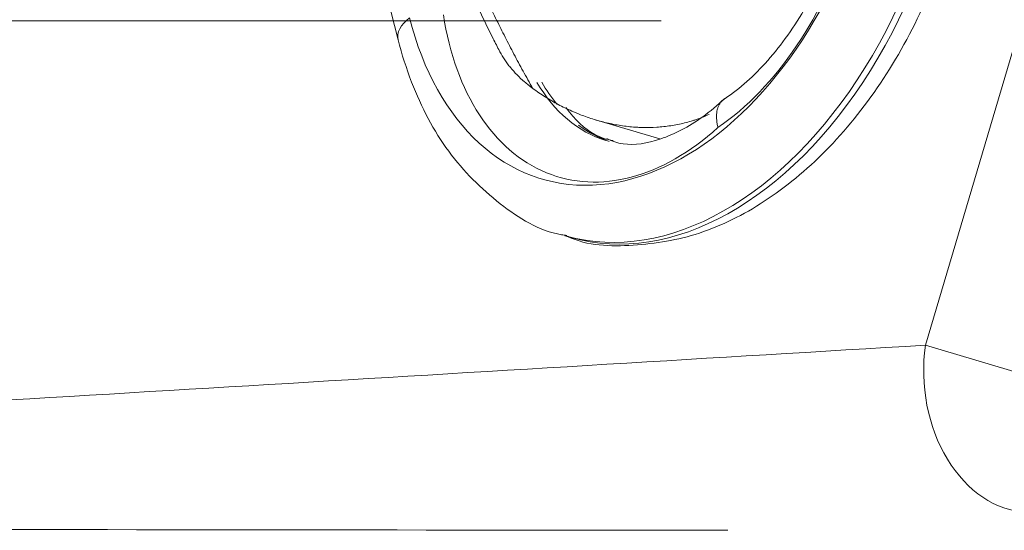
# Model space of a CAD drawing. Header units: millimetres. Extents: x 0 to 594, y 0 to 420.
# Tile 197 of 256: x 315.48 to 319.06, y 280.99 to 282.85. Entities that reach past the tile are written whole.
import ezdxf

# ---------------------------------------------------------------- set-up
doc = ezdxf.new("R2010")
doc.units = ezdxf.units.MM
doc.layers.add('1', color=7, linetype='Continuous', true_color=0xffffff)

msp = doc.modelspace()

# ---------------------------------------------------------------- linework, layer by layer
at = {"layer": '1', "color": 155, "linetype": 'Continuous', "lineweight": 13}
for q in [(319.9331, 285.5742), (319.142, 281.555)]:
    msp.add_line((318.7747, 281.6638), q, dxfattribs=at)
at = {"layer": '1', "color": 155, "linetype": 'Continuous', "lineweight": 18}
for p, q in [((316.7725, 283.0978), (316.8552, 282.7753)), ((317.5735, 282.484), (317.8085, 282.4144)), ((317.4625, 282.0623), (317.4845, 282.056))]:
    msp.add_line(p, q, dxfattribs=at)
at = {"layer": '1', "color": 18, "linetype": 'Continuous', "lineweight": 13}
msp.add_line((317.8133, 282.8443), (306.1345, 282.8443), dxfattribs=at)
at = {"layer": '1', "color": 155, "linetype": 'Continuous', "lineweight": 13}
for centre, major_axis, ratio, start_param, end_param in [((317.873, 283.4921), (0.4105, 1.4297), 0.647321, 3.14719, 5.448554), ((317.895, 283.4857), (-0.4105, -1.4297), 0.647321, 0.000002, 2.306961), ((317.7448, 283.5289), (-0.3622, -1.2615), 0.647321, 5.448554, 8.590147), ((317.8397, 283.3924), (0.2981, 1.0382), 0.647321, 3.80635, 5.563918), ((317.0247, 282.8188), (0.1695, 0.0434), 0.511792, 2.288255, 3.141148), ((317.7401, 283.3134), (0.2981, 1.0382), 0.647321, 2.191597, 3.949165), ((317.8683, 283.2765), (-0.2498, -0.87), 0.647321, 5.73142, 6.270861), ((317.8903, 283.2702), (0.2498, 0.87), 0.647321, 2.578077, 2.722342), ((317.8903, 283.2702), (0.2498, 0.87), 0.647321, 2.898183, 3.11167), ((319.142, 281.555), (0.0299, -0.4991), 0.746051, 4.448214, 6.204519)]:
    msp.add_ellipse(centre, major_axis=major_axis, ratio=ratio, start_param=start_param, end_param=end_param, dxfattribs=at)
at = {"layer": '1', "color": 155, "linetype": 'Continuous', "lineweight": 18}
msp.add_ellipse((317.895, 283.4857), major_axis=(-0.4105, -1.4297), ratio=0.647321, start_param=6.262423, end_param=6.283187, dxfattribs=at)
at = {"layer": '1', "color": 155, "linetype": 'Continuous', "lineweight": 13}
msp.add_open_spline([(318.2282, 285.794), (317.9851, 285.5956), (317.742, 285.3972), (316.5181, 284.3984), (315.5374, 283.5981), (314.5566, 282.7981)], degree=3, knots=[0, 0, 0, 0, 0.198658, 0.198658, 1, 1, 1, 1], dxfattribs=at)
at = {"layer": '1', "color": 155, "linetype": 'Continuous', "lineweight": 18}
for points, knots in [([(317.4627, 282.0644), (317.4658, 282.0628), (317.5406, 282.0248), (317.7115, 282.0204), (317.9544, 282.0593), (318.1938, 282.1786), (318.418, 282.3636), (318.6174, 282.61), (318.7799, 282.9041), (318.8966, 283.2294), (318.961, 283.5682), (318.9692, 283.9011), (318.9375, 284.105), (318.9129, 284.2025)], [0, 0, 0, 0, 0.004147, 0.0999, 0.19467, 0.291217, 0.390764, 0.492244, 0.594216, 0.696169, 0.798226, 0.900606, 1, 1, 1, 1]), ([(318.4655, 283.9625), (318.478, 283.9313), (318.5095, 283.833), (318.5361, 283.6369), (318.5176, 283.3778), (318.4497, 283.1163), (318.3385, 282.8768), (318.1935, 282.6795), (318.0898, 282.59), (318.0351, 282.5546)], [0, 0, 0, 0, 0.077456, 0.23089, 0.385046, 0.539699, 0.694348, 0.847856, 1, 1, 1, 1]), ([(316.9234, 283.5027), (316.9414, 283.4333), (316.9747, 283.3208), (317.0312, 283.1625), (317.0773, 283.0478), (317.1205, 282.9485), (317.1592, 282.8649), (317.1941, 282.793), (317.2166, 282.749), (317.2244, 282.7339)], [0, 0, 0, 0, 0.275449, 0.444001, 0.617085, 0.720911, 0.828735, 0.941362, 1, 1, 1, 1]), ([(316.8552, 282.7753), (316.8688, 282.7219), (316.9157, 282.5752), (317.0298, 282.3585), (317.2183, 282.1737), (317.374, 282.0756), (317.463, 282.0641), (317.4696, 282.0634)], [0, 0, 0, 0, 0.14975, 0.430429, 0.709243, 0.978784, 1, 1, 1, 1]), ([(317.345, 282.5984), (317.3344, 282.6062), (317.3244, 282.6142), (317.3054, 282.6305), (317.2965, 282.6389), (317.2797, 282.6561), (317.2718, 282.665), (317.2606, 282.6787), (317.257, 282.6833), (317.2518, 282.6903), (317.2501, 282.6927), (317.2467, 282.6974), (317.2451, 282.6998), (317.237, 282.7118), (317.2311, 282.7215), (317.225, 282.7327), (317.2243, 282.7339), (317.2237, 282.7352)], [0, 0, 0, 0, 0.194998, 0.194998, 0.389997, 0.389997, 0.584995, 0.584995, 0.682494, 0.682494, 0.731244, 0.731244, 0.779993, 0.779993, 0.974991, 0.974991, 1, 1, 1, 1]), ([(317.9877, 282.504), (317.9745, 282.4979), (317.9609, 282.4924), (317.945, 282.4868), (317.943, 282.486), (317.9389, 282.4847), (317.9328, 282.4826), (317.9185, 282.4781), (317.9061, 282.4747), (317.8812, 282.4684), (317.8645, 282.4651), (317.8307, 282.4599), (317.7966, 282.4563), (317.762, 282.4557), (317.7402, 282.4563), (317.7359, 282.4564), (317.7271, 282.4568), (317.7227, 282.4571), (317.7096, 282.458), (317.7009, 282.4588), (317.6747, 282.4616), (317.6574, 282.4643), (317.6229, 282.4709), (317.5885, 282.479), (317.5545, 282.4897), (317.5292, 282.4987), (317.5208, 282.5019), (317.5082, 282.507), (317.504, 282.5087), (317.4957, 282.5122), (317.4915, 282.514), (317.4708, 282.5232), (317.4544, 282.5312), (317.4222, 282.5483), (317.3906, 282.5667), (317.36, 282.5875), (317.345, 282.5984)], [0, 0, 0, 0, 0.066711, 0.066711, 0.076433, 0.076433, 0.086154, 0.105598, 0.144485, 0.144485, 0.222259, 0.222259, 0.300033, 0.377807, 0.377807, 0.397251, 0.397251, 0.416694, 0.416694, 0.455581, 0.455581, 0.533355, 0.533355, 0.611129, 0.688904, 0.688904, 0.727791, 0.727791, 0.747234, 0.747234, 0.766678, 0.766678, 0.844452, 0.844452, 0.922226, 1, 1, 1, 1]), ([(318.0441, 282.5619), (318.0174, 282.5369), (317.9395, 282.4713), (317.8071, 282.4049), (317.6921, 282.3868), (317.6339, 282.4061), (317.6155, 282.4156)], [0, 0, 0, 0, 0.169199, 0.498825, 0.832227, 1, 1, 1, 1]), ([(317.6384, 282.409), (317.6151, 282.412), (317.5541, 282.4315), (317.4988, 282.4844), (317.4666, 282.5283), (317.4663, 282.5287)], [0, 0, 0, 0, 0.366142, 0.994851, 1, 1, 1, 1]), ([(318.0197, 282.4563), (318.0196, 282.4566), (318.0195, 282.4569), (318.0194, 282.4573), (318.0194, 282.4575), (318.0193, 282.4578), (318.0191, 282.4585), (318.0187, 282.4605), (318.0177, 282.4646), (318.017, 282.4681), (318.0158, 282.4751), (318.0152, 282.4797), (318.0147, 282.4864), (318.0145, 282.4886), (318.0143, 282.493), (318.0143, 282.4951), (318.0144, 282.5014), (318.0149, 282.5096), (318.0163, 282.5171), (318.0176, 282.5226), (318.0181, 282.5244), (318.0192, 282.5279), (318.0199, 282.5296), (318.0218, 282.5346), (318.0249, 282.5408), (318.0306, 282.5489), (318.0351, 282.5536), (318.0382, 282.5562), (318.0389, 282.5568), (318.0401, 282.5578), (318.0414, 282.5587), (318.0427, 282.5596), (318.0433, 282.56)], [0, 0, 0, 0, 0.006426, 0.006426, 0.009639, 0.009639, 0.012852, 0.025704, 0.051409, 0.102817, 0.102817, 0.205634, 0.205634, 0.257043, 0.257043, 0.308452, 0.308452, 0.411269, 0.514086, 0.514086, 0.565495, 0.565495, 0.616903, 0.616903, 0.71972, 0.822538, 0.925355, 0.925355, 0.951059, 0.951059, 0.976763, 1, 1, 1, 1]), ([(318.0555, 280.9902), (317.9707, 280.9903), (316.7611, 280.9914), (315.5514, 280.9928), (314.4265, 280.9944)], [0, 0, 0, 0, 0.070079, 1, 1, 1, 1])]:
    msp.add_open_spline(points, degree=3, knots=knots, dxfattribs=at)
at = {"layer": '1', "color": 155, "linetype": 'Continuous', "lineweight": 13}
for points, degree in [([(316.9673, 283.474), (317.0866, 283.0569), (317.345, 282.5984)], 2), ([(314.1379, 281.3867), (315.6835, 281.4788), (317.2291, 281.5712), (318.7747, 281.6638)], 3)]:
    msp.add_open_spline(points, degree=degree, dxfattribs=at)

doc.saveas('drawing.dxf')
